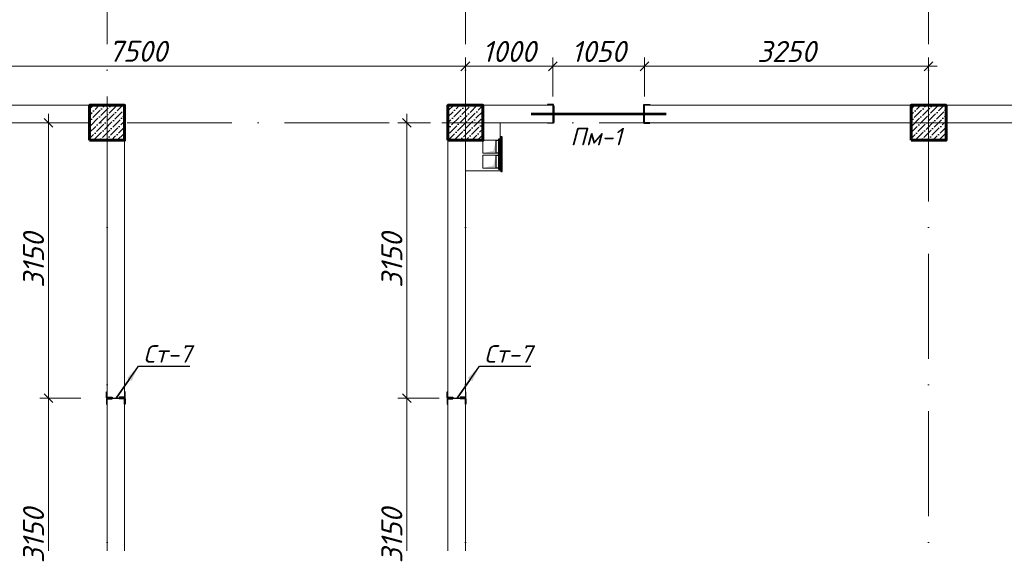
# Model space of a CAD drawing. Header units: millimetres. Extents: x 363306 to 7757304, y 1022887 to 1207196.
# Tile 148 of 256: x 938462 to 949729, y 1071525 to 1077516. Entities that reach past the tile are written whole.
import ezdxf
from ezdxf import colors
from ezdxf.entities.mleader import LeaderData, LeaderLine
from ezdxf.math import Vec2, Vec3

# ---------------------------------------------------------------- set-up
doc = ezdxf.new("R2010")
doc.units = ezdxf.units.MM
doc.linetypes.add('ACAD_ISO10W100', pattern=[18, 12, -3, 0, -3])
for name, color, linetype, lineweight in [('.', 7, 'Continuous', 15), ('5   0.30', 1, 'Continuous', 30), ('ACO-текст', 7, 'Continuous', 20), ('размеры', 12, 'Continuous', 15)]:
    doc.layers.add(name, color=color, linetype=linetype, lineweight=lineweight)
doc.layers.add('0 @ 100', color=7, linetype='Continuous')
doc.layers.add('kcd_tx', color=7, linetype='Continuous')
doc.styles.add('ISOCPEUR', font='isocpeur.TTF')
doc.styles.add('PDF ISOCPEUR Italic', font='isocpeui.ttf')
doc.styles.get("Standard").update_dxf_attribs({"font": 'isocpeui.ttf'})
doc.styles.add('ГОСТ 2.304', font='isocpeui.ttf')
doc.dimstyles.new('Санжар', dxfattribs={"dimtxt": 240, "dimasz": 200, "dimexe": 200, "dimexo": 200, "dimgap": 50, "dimtad": 1, "dimdec": 0, "dimtxsty": 'Standard', "dimblk": 'OBLIQUE', "dimcen": 2.5, "dimdle": 200, "dimclrd": 152, "dimclre": 152, "dimclrt": 152, "dimadec": 0, "dimazin": 0, "dimtfac": 1, "dimtdec": 0, "dimtmove": 0, "dimatfit": 3, "dimldrblk": 'OBLIQUE', "dimfxl": 0, "dimlwd": 0, "dimlwe": 0, "dimarcsym": 0})

# ---------------------------------------------------------------- blocks, each defined once
blk = doc.blocks.new('EBF')
at = {"color": 5, "lineweight": 30, "ltscale": 100}
for points in [[(1294386, 1827283), (1294536, 1827283), (1294536, 1827310), (1294386, 1827310)], [(1294346, 1827255), (1294576, 1827255), (1294576, 1827240), (1294346, 1827240)], [(1294374, 1827283), (1294549, 1827283), (1294549, 1827263), (1294374, 1827263)]]:
    blk.add_lwpolyline(points, close=True, dxfattribs=at)
blk = doc.blocks.new('*U25')
at = {"color": 0, "linetype": 'ByBlock', "lineweight": -2, "ltscale": 100}
blk.add_lwpolyline([(0, 0), (63, 0), (63, 2.7, 0.4142136), (60.7, 5), (12, 5, -0.4142136), (5, 12), (5, 60.7, 0.4142136), (2.7, 63), (0, 63)], format="xyb", close=True, dxfattribs=at)
blk = doc.blocks.new('*U35')
at = {"color": 0, "linetype": 'ByBlock', "lineweight": -2, "ltscale": 100}
blk.add_lwpolyline([(0, 0), (63, 0), (63, 2.7, 0.4142136), (60.7, 5), (12, 5, -0.4142136), (5, 12), (5, 60.7, 0.4142136), (2.7, 63), (0, 63)], format="xyb", close=True, dxfattribs=at)
blk = doc.blocks.new('*U434')
at = {"color": 0, "linetype": 'ByBlock', "lineweight": -2, "ltscale": 100}
blk.add_lwpolyline([(0, 0), (63, 0), (63, 2.7, 0.4142136), (60.7, 5), (12, 5, -0.4142136), (5, 12), (5, 60.7, 0.4142136), (2.7, 63), (0, 63)], format="xyb", close=True, dxfattribs=at)
blk = doc.blocks.new('_Oblique')
at = {"color": 0, "linetype": 'ByBlock', "lineweight": -2}
blk.add_line((-0.5, -0.5), (0.5, 0.5), dxfattribs=at)
blk = doc.blocks.new('*D703')
at = {"layer": 'Defpoints', "color": 0, "lineweight": 25, "transparency": 16777216}
for p in [(938791, 1073187), (939262, 1073187), (939162, 1070037)]:
    blk.add_point(p, dxfattribs=at)
at = {"layer": 'kcd_tx', "lineweight": 0, "transparency": 16777216}
for p, q in [((938791, 1069937), (938791, 1073287)), ((939162, 1073187), (938691, 1073187)), ((939062, 1070037), (938691, 1070037))]:
    blk.add_line(p, q, dxfattribs=at)
at = {"layer": 'kcd_tx', "lineweight": 0, "transparency": 16777216, "xscale": 100, "yscale": 100, "zscale": 100}
for p, rotation in [((938791, 1073187), 90), ((938791, 1070037), 270)]:
    blk.add_blockref('_Oblique', p, dxfattribs=dict(at, rotation=rotation))
at = {"layer": 'kcd_tx', "lineweight": 30, "transparency": 16777216, "insert": (938621, 1071612), "char_height": 240, "attachment_point": 5, "rotation": 90}
blk.add_mtext('3150', dxfattribs=at)
blk = doc.blocks.new('*D704')
at = {"layer": 'Defpoints', "color": 0, "lineweight": 25, "transparency": 16777216}
for p in [(938791, 1076337), (939162, 1076337), (939262, 1073187)]:
    blk.add_point(p, dxfattribs=at)
at = {"layer": 'kcd_tx', "lineweight": 0, "transparency": 16777216}
for p, q in [((938791, 1073087), (938791, 1076437)), ((939062, 1076337), (938691, 1076337)), ((939162, 1073187), (938691, 1073187))]:
    blk.add_line(p, q, dxfattribs=at)
at = {"layer": 'kcd_tx', "lineweight": 0, "transparency": 16777216, "xscale": 100, "yscale": 100, "zscale": 100}
for p, rotation in [((938791, 1076337), 90), ((938791, 1073187), 270)]:
    blk.add_blockref('_Oblique', p, dxfattribs=dict(at, rotation=rotation))
at = {"layer": 'kcd_tx', "lineweight": 30, "transparency": 16777216, "insert": (938621, 1074762), "char_height": 240, "attachment_point": 5, "rotation": 90}
blk.add_mtext('3150', dxfattribs=at)
blk = doc.blocks.new('*D707')
at = {"layer": 'Defpoints', "color": 0, "lineweight": 25, "transparency": 16777216}
for p in [(942891, 1073187), (943362, 1073187), (943262, 1070037)]:
    blk.add_point(p, dxfattribs=at)
at = {"layer": 'kcd_tx', "lineweight": 0, "transparency": 16777216}
for p, q in [((942891, 1069937), (942891, 1073287)), ((943262, 1073187), (942791, 1073187)), ((943162, 1070037), (942791, 1070037))]:
    blk.add_line(p, q, dxfattribs=at)
at = {"layer": 'kcd_tx', "lineweight": 0, "transparency": 16777216, "xscale": 100, "yscale": 100, "zscale": 100}
for p, rotation in [((942891, 1073187), 90), ((942891, 1070037), 270)]:
    blk.add_blockref('_Oblique', p, dxfattribs=dict(at, rotation=rotation))
at = {"layer": 'kcd_tx', "lineweight": 30, "transparency": 16777216, "insert": (942721, 1071612), "char_height": 240, "attachment_point": 5, "rotation": 90}
blk.add_mtext('3150', dxfattribs=at)
blk = doc.blocks.new('*D708')
at = {"layer": 'Defpoints', "color": 0, "lineweight": 25, "transparency": 16777216}
for p in [(942891, 1076337), (943262, 1076337), (943362, 1073187)]:
    blk.add_point(p, dxfattribs=at)
at = {"layer": 'kcd_tx', "lineweight": 0, "transparency": 16777216}
for p, q in [((942891, 1073087), (942891, 1076437)), ((943162, 1076337), (942791, 1076337)), ((943262, 1073187), (942791, 1073187))]:
    blk.add_line(p, q, dxfattribs=at)
at = {"layer": 'kcd_tx', "lineweight": 0, "transparency": 16777216, "xscale": 100, "yscale": 100, "zscale": 100}
for p, rotation in [((942891, 1076337), 90), ((942891, 1073187), 270)]:
    blk.add_blockref('_Oblique', p, dxfattribs=dict(at, rotation=rotation))
at = {"layer": 'kcd_tx', "lineweight": 30, "transparency": 16777216, "insert": (942721, 1074762), "char_height": 240, "attachment_point": 5, "rotation": 90}
blk.add_mtext('3150', dxfattribs=at)
blk = doc.blocks.new('*D726')
at = {"layer": 'Defpoints', "color": 0, "lineweight": 25, "transparency": 16777216}
for p in [(943562, 1076982), (936062, 1076537), (943562, 1076537)]:
    blk.add_point(p, dxfattribs=at)
at = {"layer": 'kcd_tx', "lineweight": 0, "transparency": 16777216}
for p, q in [((936062, 1076637), (936062, 1077082)), ((943562, 1076637), (943562, 1077082)), ((935962, 1076982), (943662, 1076982))]:
    blk.add_line(p, q, dxfattribs=at)
at = {"layer": 'kcd_tx', "lineweight": 0, "transparency": 16777216, "xscale": 100, "yscale": 100, "zscale": 100, "rotation": 180}
blk.add_blockref('_Oblique', (936062, 1076982), dxfattribs=at)
at = {"layer": 'kcd_tx', "lineweight": 0, "transparency": 16777216, "xscale": 100, "yscale": 100, "zscale": 100}
blk.add_blockref('_Oblique', (943562, 1076982), dxfattribs=at)
at = {"layer": 'kcd_tx', "lineweight": 30, "transparency": 16777216, "insert": (939812, 1077154), "char_height": 240, "attachment_point": 5}
blk.add_mtext('7500', dxfattribs=at)
blk = doc.blocks.new('*D727')
at = {"layer": 'Defpoints', "color": 0, "lineweight": 25, "transparency": 16777216}
for p in [(944562, 1076982), (943562, 1076537), (944562, 1076537)]:
    blk.add_point(p, dxfattribs=at)
at = {"layer": 'kcd_tx', "lineweight": 0, "transparency": 16777216}
for p, q in [((943562, 1076637), (943562, 1077082)), ((944562, 1076637), (944562, 1077082)), ((943462, 1076982), (944662, 1076982))]:
    blk.add_line(p, q, dxfattribs=at)
at = {"layer": 'kcd_tx', "lineweight": 0, "transparency": 16777216, "xscale": 100, "yscale": 100, "zscale": 100, "rotation": 180}
blk.add_blockref('_Oblique', (943562, 1076982), dxfattribs=at)
at = {"layer": 'kcd_tx', "lineweight": 0, "transparency": 16777216, "xscale": 100, "yscale": 100, "zscale": 100}
blk.add_blockref('_Oblique', (944562, 1076982), dxfattribs=at)
at = {"layer": 'kcd_tx', "lineweight": 30, "transparency": 16777216, "insert": (944062, 1077152), "char_height": 240, "attachment_point": 5}
blk.add_mtext('1000', dxfattribs=at)
blk = doc.blocks.new('*D728')
at = {"layer": 'Defpoints', "color": 0, "lineweight": 25, "transparency": 16777216}
for p in [(945612, 1076982), (944562, 1076537), (945612, 1076537)]:
    blk.add_point(p, dxfattribs=at)
at = {"layer": 'kcd_tx', "lineweight": 0, "transparency": 16777216}
for p, q in [((944562, 1076637), (944562, 1077082)), ((945612, 1076637), (945612, 1077082)), ((944462, 1076982), (945712, 1076982))]:
    blk.add_line(p, q, dxfattribs=at)
at = {"layer": 'kcd_tx', "lineweight": 0, "transparency": 16777216, "xscale": 100, "yscale": 100, "zscale": 100, "rotation": 180}
blk.add_blockref('_Oblique', (944562, 1076982), dxfattribs=at)
at = {"layer": 'kcd_tx', "lineweight": 0, "transparency": 16777216, "xscale": 100, "yscale": 100, "zscale": 100}
blk.add_blockref('_Oblique', (945612, 1076982), dxfattribs=at)
at = {"layer": 'kcd_tx', "lineweight": 30, "transparency": 16777216, "insert": (945087, 1077152), "char_height": 240, "attachment_point": 5}
blk.add_mtext('1050', dxfattribs=at)
blk = doc.blocks.new('*D678')
at = {"layer": 'Defpoints', "color": 0, "lineweight": 25, "transparency": 16777216}
for p in [(948862, 1076982), (945612, 1076537), (948862, 1076537)]:
    blk.add_point(p, dxfattribs=at)
at = {"layer": 'kcd_tx', "lineweight": 0, "transparency": 16777216}
for p, q in [((945612, 1076637), (945612, 1077082)), ((948862, 1076637), (948862, 1077082)), ((945512, 1076982), (948962, 1076982))]:
    blk.add_line(p, q, dxfattribs=at)
at = {"layer": 'kcd_tx', "lineweight": 0, "transparency": 16777216, "xscale": 100, "yscale": 100, "zscale": 100, "rotation": 180}
blk.add_blockref('_Oblique', (945612, 1076982), dxfattribs=at)
at = {"layer": 'kcd_tx', "lineweight": 0, "transparency": 16777216, "xscale": 100, "yscale": 100, "zscale": 100}
blk.add_blockref('_Oblique', (948862, 1076982), dxfattribs=at)
at = {"layer": 'kcd_tx', "lineweight": 30, "transparency": 16777216, "insert": (947237, 1077152), "char_height": 240, "attachment_point": 5}
blk.add_mtext('3250', dxfattribs=at)
blk = doc.blocks.new('4r5tw5r4w')
at = {"color": 116, "lineweight": 0, "true_color": 0x136734, "const_width": 30}
blk.add_lwpolyline([(623235, 1824060), (624785, 1824060)], dxfattribs=at)
at = {"layer": '5   0.30', "color": 5, "lineweight": 30, "ltscale": 200}
for p, q in [((623497, 1824152), (623497, 1823968)), ((624522, 1824152), (624522, 1823968))]:
    blk.add_line(p, q, dxfattribs=at)
at = {"layer": '5   0.30', "color": 5, "lineweight": 30, "ltscale": 200, "yscale": 1.05763968, "zscale": 1.05763968, "rotation": 180}
for p, xscale in [((623493, 1824168), 1.05763968), ((624527, 1824168), -1.05763968)]:
    blk.add_blockref('*U25', p, dxfattribs=dict(at, xscale=xscale))
at = {"layer": '5   0.30', "color": 5, "lineweight": 30, "ltscale": 200, "extrusion": (0, 0, -1), "yscale": 1.05763968, "zscale": -1.05763968}
for p, xscale in [((-623493, 1823954), 1.05763968), ((-624527, 1823954), -1.05763968)]:
    blk.add_blockref('*U25', p, dxfattribs=dict(at, xscale=xscale))
at = {"color": 18, "lineweight": 0, "true_color": 0x000000, "insert": (623687, 1823701), "char_height": 200, "width": 262.82, "attachment_point": 7}
blk.add_mtext('{\\C116;\\c3434259;Пм-1}', dxfattribs=at)
ml = blk.add_multileader_mtext('Standard')
ml.set_content('{\\fISOCPEUR|b0|i1|c204|p34;\\C5;Ст-5}', color=256, style='ISOCPEUR')
ml.set_leader_properties()
ml.build(insert=Vec2(0, 0))
ml.multileader.update_dxf_attribs({"text_left_attachment_type": 6, "text_right_attachment_type": 6, "dogleg_length": 0.208, "arrow_head_size": 188, "scale": 100})
ctx = ml.context
ctx.base_point, ctx.scale, ctx.char_height, ctx.arrow_head_size, ctx.landing_gap_size, ctx.plane_origin = Vec3(623733, 1823356), 100, 200, 188, 0, Vec3(628123, 1822038)
ctx.left_attachment, ctx.right_attachment, ctx.text_align_type = 6, 6, 1
notes = []
notes.append((ctx, [(1, (1, 1, 0), (624361, 1823356), (-1, 0), 20.8, [(2, [(623493, 1823952)], 0, []), (1, [(624545, 1823960), (624545, 1823960)], 0, [])])]))
ctx.mtext.insert, ctx.mtext.alignment, ctx.mtext.flow_direction = Vec3(624037, 1823596), 2, 5
for ctx, leaders in notes:
    for number, flags, end, landing, length, lines in leaders:
        leader = LeaderData()
        leader.index, (leader.has_last_leader_line, leader.has_dogleg_vector, leader.attachment_direction) = number, flags
        leader.last_leader_point, leader.dogleg_vector, leader.dogleg_length = Vec3(end), Vec3(landing), length
        for number, points, colour, breaks in lines:
            line = LeaderLine()
            line.index, line.vertices, line.color, line.breaks = number, Vec3.list(points), colors.encode_raw_color(colour), breaks
            leader.lines.append(line)
        ctx.leaders.append(leader)

msp = doc.modelspace()

# ---------------------------------------------------------------- hatches: boundary and pattern name
at = {"layer": '.', "lineweight": 0, "ltscale": 100, "transparency": 33554687}
h = msp.add_hatch(color=256, dxfattribs=at)
h.dxf.hatch_style = 1
h.paths.add_polyline_path([(943762.268, 1075987.041), (943912.268, 1075987.041), (943912.268, 1076137.041), (943882.216, 1076017.092)])
h = msp.add_hatch(color=256, dxfattribs=at)
h.dxf.hatch_style = 1
h.paths.add_polyline_path([(943762.268, 1075817.041), (943912.268, 1075817.041), (943912.268, 1075967.041), (943882.216, 1075847.092)])
at = {"ltscale": 100}
h = msp.add_hatch(dxfattribs=at)
h.set_pattern_fill('ANSI36', color=256, scale=15, style=0)
h.set_pattern_definition([(45, (-16104500.283, 10259367.04), (25.25697034, 92.60889125), [119.0625, -23.8125, 0, -23.8125])])
h.paths.add_polyline_path([(939662.268, 1076537.041), (939262.268, 1076537.041), (939262.268, 1076137.041), (939662.268, 1076137.041)])
h = msp.add_hatch(dxfattribs=at)
h.set_pattern_fill('ANSI36', color=256, scale=15, style=0)
h.set_pattern_definition([(45, (-16109200.283, 10259367.04), (25.25697034, 92.60889125), [119.0625, -23.8125, 0, -23.8125])])
h.paths.add_polyline_path([(943762.268, 1076537.041), (943362.268, 1076537.041), (943362.268, 1076137.041), (943762.268, 1076137.041)])
h = msp.add_hatch(dxfattribs=at)
h.set_pattern_fill('ANSI36', color=256, scale=15, style=0)
h.set_pattern_definition([(45, (-16095100.283, 10259367.04), (25.25697034, 92.60889125), [119.0625, -23.8125, 0, -23.8125])])
h.paths.add_polyline_path([(949062.268, 1076537.041), (948662.268, 1076537.041), (948662.268, 1076137.041), (949062.268, 1076137.041)])

# ---------------------------------------------------------------- linework, layer by layer
at = {"color": 1, "linetype": 'ACAD_ISO10W100', "lineweight": 9, "ltscale": 100}
for p, q in [((939462.268, 1085637.041), (939462.268, 1065521.995)), ((943562.268, 1085637.041), (943562.268, 1065521.995)), ((948862.268, 1085637.041), (948862.268, 1065521.995)), ((953492.268, 1076337.041), (923748.61, 1076337.041))]:
    msp.add_line(p, q, dxfattribs=at)
at = {"lineweight": 0, "ltscale": 100}
for p, q in [((939662.268, 1076537.041), (932112.268, 1076537.041)), ((944562.268, 1076537.041), (943362.268, 1076537.041)), ((943362.268, 1076537.041), (943362.268, 1070237.041)), ((944562.268, 1076337.041), (944562.268, 1076537.041)), ((952762.268, 1076537.041), (945612.268, 1076537.041)), ((945612.268, 1076337.041), (945612.268, 1076537.041)), ((939262.268, 1076337.041), (936262.268, 1076337.041)), ((944562.268, 1076337.041), (943762.268, 1076337.041)), ((948662.268, 1076337.041), (945612.268, 1076337.041)), ((952762.268, 1076337.041), (949062.268, 1076337.041)), ((939462.268, 1076137.041), (939462.268, 1070237.041)), ((939662.268, 1076137.041), (939662.268, 1070237.041)), ((943562.268, 1076137.041), (943562.268, 1070237.041))]:
    msp.add_line(p, q, dxfattribs=at)
at = {"color": 18, "lineweight": 0, "true_color": 0x000000}
for p, q in [((939462.268, 1073187.041), (939662.268, 1073187.041)), ((943362.268, 1073187.041), (943562.268, 1073187.041))]:
    msp.add_line(p, q, dxfattribs=at)
at = {"color": 116, "lineweight": 0, "ltscale": 100, "true_color": 0x136734}
msp.add_lwpolyline([(943562.268, 1075787.041), (943962.268, 1075787.041), (943962.268, 1076337.041)], dxfattribs=at)
at = {"lineweight": 0, "ltscale": 100}
for points in [[(943762.268, 1075987.041), (943912.268, 1075987.041), (943912.268, 1076137.041), (943762.268, 1076137.041)], [(943762.268, 1075817.041), (943912.268, 1075817.041), (943912.268, 1075967.041), (943762.268, 1075967.041)]]:
    msp.add_lwpolyline(points, close=True, dxfattribs=at)
at = {"layer": '5   0.30', "lineweight": 30, "ltscale": 200}
for p, q in [((939470.173, 1073187.041), (939654.362, 1073187.041)), ((939470.173, 1073187.041), (939654.362, 1073187.041)), ((943370.173, 1073187.041), (943554.362, 1073187.041)), ((943370.173, 1073187.041), (943554.362, 1073187.041))]:
    msp.add_line(p, q, dxfattribs=at)
at = {"layer": 'размеры', "lineweight": 60, "ltscale": 5}
for points in [[(939262.268, 1076137.041), (939662.268, 1076137.041), (939662.268, 1076537.041), (939262.268, 1076537.041)], [(943362.268, 1076137.041), (943762.268, 1076137.041), (943762.268, 1076537.041), (943362.268, 1076537.041)], [(948662.268, 1076137.041), (949062.268, 1076137.041), (949062.268, 1076537.041), (948662.268, 1076537.041)]]:
    msp.add_lwpolyline(points, close=True, dxfattribs=at)

# ---------------------------------------------------------------- block references
at = {"color": 18, "lineweight": 0, "true_color": 0x000000}
msp.add_blockref('4r5tw5r4w', (321077.576, -747622.929), dxfattribs=at)
at = {"color": 2, "lineweight": 0, "xscale": -1, "rotation": 90}
for p in [(2771222.746, 2370523.352), (2771222.746, 2370353.352)]:
    msp.add_blockref('EBF', p, dxfattribs=at)
at = {"layer": '5   0.30', "lineweight": 30, "ltscale": 200, "yscale": 1.05763968, "zscale": 1.05763968}
for name, p, xscale, rotation in [('*U35', (939453.836, 1073191.12), -1.05763968, 270), ('*U35', (939668.688, 1073191.12), 1.05763968, 89.99999999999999), ('*U35', (943353.836, 1073191.12), -1.05763968, 270), ('*U35', (943568.688, 1073191.12), 1.05763968, 89.99999999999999), ('*U434', (939453.836, 1073182.962), 1.05763968, 270), ('*U434', (943353.836, 1073182.962), 1.05763968, 270)]:
    msp.add_blockref(name, p, dxfattribs=dict(at, xscale=xscale, rotation=rotation))
at = {"layer": '5   0.30', "lineweight": 30, "ltscale": 200, "extrusion": (0, 0, -1), "xscale": 1.05763968, "yscale": 1.05763968, "zscale": -1.05763968, "rotation": 270}
for p in [(-939668.688, 1073182.962), (-943568.688, 1073182.962)]:
    msp.add_blockref('*U434', p, dxfattribs=at)

# ---------------------------------------------------------------- texts
at = {"layer": '0 @ 100', "color": 7, "insert": (761996.908, 1075986.433), "char_height": 318.940213, "width": 19697.5359, "attachment_point": 4, "style": 'ГОСТ 2.304'}
msp.add_mtext('\\pi5457.36288;{\\fISOCPEUR|b1|i1|c204|p34;Характеристика участка строительства:\\P\\pi0;\\P}Расчетная зимняя температура воздух 15 °С.\\PСкоростной напор ветра   - 38кг/м2.\\PВес снегового покрова    - 50кг/м2.\\PКлассификация зданий по функциональной пожарной опасности - Ф 4.1 \\PКоэффициент надежности по назначению - 0.95\\P\\P^IПроектом разработано подъёмник для мало мобильных граждан населения грузоподъемностью 250 кг. скоростью 0,25 см/с. Двери шахт подъёмника противопожарные с пределом огнестойкости El 30. Подъёмники оборудованы кабинами габаритами 1500х1500 мм, ширина дверей кабины обеспечивает проезд инвалидной коляски. Для экстренных случаев подъёмник оснащен дополнительным аккумулятором и механическим спуском для безопасного спуска пассажира в нулевую отметку. Так же в дверях подъёмника установлены замки датчики которые открываются с ключевыми картами, чтобы открыть двери подъёмника.\\P^IС внешней и внутренней стороны наружных стен предусмотрено обшивка из аквапанелей толщиной 12,5мм с утеплением из минераловатной ваты на кварцевой основе, А =0,040 Вт/мС, толщиной 100мм. (по теплотехническому расчету). Наружная отделка из органическое стекло.\\P^IПодрядчик обязан предоставить заказчику сертификаты соответствия и пожарной безопасности на фасадную систему и все применяемые в данной системе материалы и изделия.\\PКонструкции, изделия и материалы применены по действующим стандартам, ТУ, сертификатам. На путях эвакуации используются отделочные материалы, соответствующие требованиям п. 5.25 ШНК 2.01.02-04.\\PОтделка стен с внутренней стороны окраска водоэмульсионными красками светлых тонов. Во внутренней и наружной отделке использованы современные отделочные материалы используемые на территории Республики Узбекистан.\\P^IКрыша - скатная из металлических профилированных листов с полимерными покрытиями с обеих сторон толщ.0,55мм по металлическим конструкциям.\\P^IПо периметру наружных стен устраивается бетонная отмостка. Бетон кл.В 7,5 шириной 1000 мм, толщиной 50 мм по гравийному основанию толщиной 100 мм -150 мм.\\P^IВсе строительно-монтажные работы вести согласно указаний соответствующих строительных норм и проекта производства работ (П.П.Р.) на основании ШНК 3.01.01 - 03 и КМК 3.01.02 - 00.', dxfattribs=at)
at = {"layer": 'ACO-текст', "insert": (672490.308, 1084593.003), "char_height": 300, "width": 19682.58846, "attachment_point": 1, "style": 'PDF ISOCPEUR Italic'}
msp.add_mtext('\\pi-600,l900,t900;{\\H1.1429x;\\C0;Примечание:}\\P1.^IОбщие указания и грунтовые условия смотри на листе КP-7. \\P2.^IСоединения пересечений стержней арматуры выполнять вязаными стальной  отожженной проволокой d=0.8-1.0мм.\\P3.^IСтыки арматуры должны иметь длину перепуска  L=600мм для d=16А400, L=800мм для d=20А400, L=900мм для d=22А400 \\P4.^IСтыки стержней внахлестку должны располагаться вразбежку. При этом площадь сечения рабочих стержней, стыкуемых в одном месте, должна быть не более 50% общей плошади сечения арматуры. \\P5.^IУказания по выполнению арматурных, опалубочных, бетонных работ, допуски при установке арматуры и опалубки, устройству рабочих швов, уходу за бетоном см. КМК 3.03.01-98.', dxfattribs=at)

# ---------------------------------------------------------------- dimensions: what is measured, and where the dimension line sits
at = {"layer": 'kcd_tx', "color": 244, "lineweight": 30, "true_color": 0x991b1e}
for base, p1, p2, picture, middle in [((943562.268, 1076982.107), (936062.268, 1076537.041), (943562.268, 1076537.041), '*D726', (939812.268, 1077153.653)), ((944562.268, 1076982.107), (943562.268, 1076537.041), (944562.268, 1076537.041), '*D727', (944062.268, 1077152.107)), ((945612.268, 1076982.107), (944562.268, 1076537.041), (945612.268, 1076537.041), '*D728', (945087.268, 1077152.107)), ((948862.268, 1076982.107), (945612.268, 1076537.041), (948862.268, 1076537.041), '*D678', (947237.268, 1077152.107))]:
    dim = msp.add_linear_dim(base=base, p1=p1, p2=p2, dimstyle='Санжар', override={"dimasz": 100, "dimexe": 100, "dimexo": 100, "dimdle": 100, "dimclrd": 256, "dimclre": 256, "dimclrt": 256, "dimtmove": 1, "dimfxl": 0, "dimarcsym": 2}, dxfattribs=at)
    dim.commit()
    dim.dimension.update_dxf_attribs({"geometry": picture, "text_midpoint": middle})
for base, p1, p2, picture, middle in [((938790.819, 1076337.041), (939262.268, 1073187.041), (939162.268, 1076337.041), '*D704', (938620.819, 1074762.041)), ((942890.819, 1076337.041), (943362.268, 1073187.041), (943262.268, 1076337.041), '*D708', (942720.819, 1074762.041)), ((938790.819, 1073187.041), (939162.268, 1070037.041), (939262.268, 1073187.041), '*D703', (938620.819, 1071612.041)), ((942890.819, 1073187.041), (943262.268, 1070037.041), (943362.268, 1073187.041), '*D707', (942720.819, 1071612.041))]:
    dim = msp.add_linear_dim(base=base, p1=p1, p2=p2, angle=90, dimstyle='Санжар', override={"dimasz": 100, "dimexe": 100, "dimexo": 100, "dimdle": 100, "dimclrd": 256, "dimclre": 256, "dimclrt": 256, "dimtmove": 1, "dimfxl": 0, "dimarcsym": 2}, dxfattribs=at)
    dim.commit()
    dim.dimension.update_dxf_attribs({"geometry": picture, "text_midpoint": middle})

# ---------------------------------------------------------------- leaders
ml = msp.add_multileader_mtext('Standard')
ml.set_content('{\\fISOCPEUR|b0|i1|c204|p34;\\C5;Ст-7}', color=256, style='ISOCPEUR')
ml.set_leader_properties()
ml.build(insert=Vec2(0, 0))
ml.multileader.update_dxf_attribs({"text_left_attachment_type": 6, "text_right_attachment_type": 6, "dogleg_length": 0.208, "arrow_head_size": 187.5, "scale": 100})
ctx = ml.context
ctx.base_point, ctx.scale, ctx.char_height, ctx.arrow_head_size, ctx.landing_gap_size, ctx.plane_origin = Vec3(939844.145, 1073551.82), 100, 200, 187.5, 0, Vec3(944149.528, 1072154.207)
ctx.left_attachment, ctx.right_attachment, ctx.text_align_type = 6, 6, 1
notes = []
notes.append((ctx, [(0, (1, 1, 0), (939823.326, 1073551.82), (1, 0), 20.819, [(1, [(939823.326, 1073551.82), (939566.971, 1073187.041), (939566.971, 1073187.041)], 0, [])])]))
ctx.mtext.insert, ctx.mtext.alignment, ctx.mtext.flow_direction = Vec3(940153.084, 1073791.82), 2, 5
ml = msp.add_multileader_mtext('Standard')
ml.set_content('{\\fISOCPEUR|b0|i1|c204|p34;\\C5;Ст-7}', color=256, style='ISOCPEUR')
ml.set_leader_properties()
ml.build(insert=Vec2(0, 0))
ml.multileader.update_dxf_attribs({"text_left_attachment_type": 6, "text_right_attachment_type": 6, "dogleg_length": 0.208, "arrow_head_size": 187.5, "scale": 100})
ctx = ml.context
ctx.base_point, ctx.scale, ctx.char_height, ctx.arrow_head_size, ctx.landing_gap_size, ctx.plane_origin = Vec3(943744.145, 1073551.82), 100, 200, 187.5, 0, Vec3(948049.528, 1072154.207)
ctx.left_attachment, ctx.right_attachment, ctx.text_align_type = 6, 6, 1
notes.append((ctx, [(0, (1, 1, 0), (943723.326, 1073551.82), (1, 0), 20.819, [(1, [(943723.326, 1073551.82), (943466.971, 1073187.041), (943466.971, 1073187.041)], 0, [])])]))
ctx.mtext.insert, ctx.mtext.alignment, ctx.mtext.flow_direction = Vec3(944053.084, 1073791.82), 2, 5
for ctx, leaders in notes:
    for number, flags, end, landing, length, lines in leaders:
        leader = LeaderData()
        leader.index, (leader.has_last_leader_line, leader.has_dogleg_vector, leader.attachment_direction) = number, flags
        leader.last_leader_point, leader.dogleg_vector, leader.dogleg_length = Vec3(end), Vec3(landing), length
        for number, points, colour, breaks in lines:
            line = LeaderLine()
            line.index, line.vertices, line.color, line.breaks = number, Vec3.list(points), colors.encode_raw_color(colour), breaks
            leader.lines.append(line)
        ctx.leaders.append(leader)

doc.saveas('drawing.dxf')
